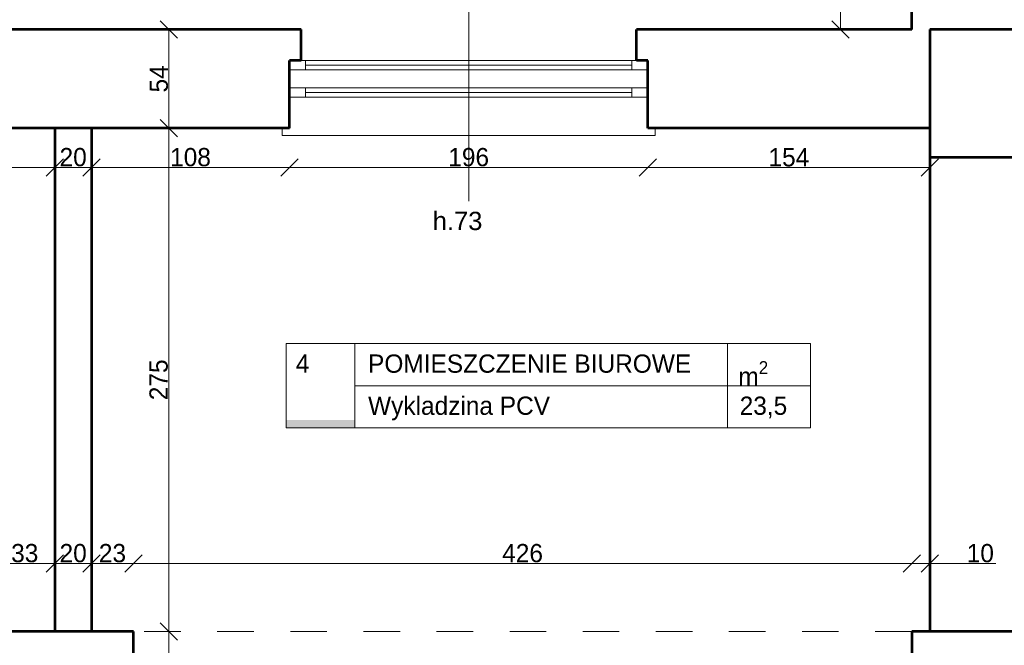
# Model space of a CAD drawing. Header units: inches. Extents: x -21887 to 84279, y -131485 to 67836.
# Tile 44 of 256: x 12188 to 17576, y -17740 to -14315. Entities that reach past the tile are written whole.
import ezdxf

# ---------------------------------------------------------------- set-up
doc = ezdxf.new("R2010")
doc.units = ezdxf.units.IN
doc.header["$MEASUREMENT"] = 0
doc.linetypes.add('Dashed', pattern=[400, 200, -200])
doc.layers.get('0').update_dxf_attribs({"lineweight": 13})
doc.layers.get('Defpoints').update_dxf_attribs({"lineweight": 13})
for name, color, linetype, lineweight in [('AI_MURY', 7, 'Continuous', 53), ('Dimensioning', 7, 'Continuous', 13), ('DRZWI', 7, 'Continuous', 13), ('dzialowki', 7, 'Continuous', 53), ('OPISY TABELKI', 7, 'Continuous', 13), ('PODCIAGI', 7, 'Continuous', 13)]:
    doc.layers.add(name, color=color, linetype=linetype, lineweight=lineweight)
doc.styles.add('GENERATED_STYLE_7', font='txt')
doc.styles.add('GENERATED_STYLE_8', font='txt')
doc.styles.add('GENERATED_STYLE_9', font='txt')
doc.styles.add('Style-Courier New', font='txt')
doc.dimstyles.new('Dimstyle_4', dxfattribs={"dimtxt": 100, "dimasz": 95, "dimexe": 0, "dimexo": 0, "dimgap": 0.09, "dimtad": 1, "dimdec": 0, "dimlfac": 0.1, "dimzin": 0, "dimdsep": 46, "dimlunit": 5, "dimtxsty": 'GENERATED_STYLE_7', "dimblk": 'ARROWHEAD_6', "dimcen": 0.09, "dimclrd": 161, "dimclre": 161, "dimclrt": 7, "dimadec": 0, "dimazin": 0, "dimtfac": 1, "dimtdec": 0, "dimtmove": 0, "dimatfit": 3, "dimfxl": 0, "dimtolj": 1, "dimtzin": 0, "dimarcsym": 0})
doc.dimstyles.new('Dimstyle_5', dxfattribs={"dimtxt": 100, "dimasz": 95, "dimexe": 0.18, "dimexo": 0, "dimgap": 0.09, "dimtad": 1, "dimtih": 1, "dimtoh": 1, "dimdec": 0, "dimlfac": 0.1, "dimzin": 0, "dimdsep": 46, "dimlunit": 5, "dimtxsty": 'GENERATED_STYLE_7', "dimblk": 'ARROWHEAD_6', "dimcen": 0.09, "dimclrd": 161, "dimclre": 161, "dimclrt": 7, "dimadec": 0, "dimazin": 0, "dimtfac": 1, "dimtdec": 0, "dimtmove": 0, "dimatfit": 3, "dimfxl": 0, "dimtolj": 1, "dimtzin": 0, "dimarcsym": 0})

# ---------------------------------------------------------------- blocks, each defined once
blk = doc.blocks.new('ARROWHEAD_6')
at = {"color": 0, "linetype": 'Continuous'}
for p, q in [((0, 0), (-1, 0)), ((-0.5, -0.5), (0.5, 0.5))]:
    blk.add_line(p, q, dxfattribs=at)
blk = doc.blocks.new('*U1027')
at = {"layer": 'Defpoints', "color": 0, "linetype": 'Continuous'}
for p in [(11625, -14822), (12380.5, -15023.5), (12380.5, -15124.7)]:
    blk.add_point(p, dxfattribs=at)
at = {"layer": 'Dimensioning', "color": 161, "linetype": 'Continuous', "lineweight": -2}
for p, q in [((11625, -15124.5), (11625, -15124.9)), ((11720, -15124.7), (12285.5, -15124.7)), ((12380.5, -15124.5), (12380.5, -15124.9))]:
    blk.add_line(p, q, dxfattribs=at)
at = {"layer": 'Dimensioning', "color": 161, "linetype": 'Continuous', "lineweight": -2, "xscale": 95, "yscale": 95, "zscale": 95, "rotation": 180}
blk.add_blockref('ARROWHEAD_6', (11625, -15124.7), dxfattribs=at)
at = {"layer": 'Dimensioning', "color": 161, "linetype": 'Continuous', "lineweight": -2, "xscale": 95, "yscale": 95, "zscale": 95}
blk.add_blockref('ARROWHEAD_6', (12380.5, -15124.7), dxfattribs=at)
at = {"layer": 'Dimensioning', "color": 7, "linetype": 'Continuous', "insert": (12002.7, -15068.4), "char_height": 100, "attachment_point": 5, "style": 'GENERATED_STYLE_7'}
blk.add_mtext('76', dxfattribs=at)
blk = doc.blocks.new('*D1896')
at = {"layer": 'Defpoints'}
for p in [(11625, -14822), (12380.5, -15023.5), (12002.7, -15124.7), (12380.5, -15124.7)]:
    blk.add_point(p, dxfattribs=at)
at = {"layer": 'Dimensioning', "color": 161, "linetype": 'Continuous'}
blk.add_blockref('*U1027', (0, 0), dxfattribs=at)
blk = doc.blocks.new('*U1028')
at = {"layer": 'Defpoints', "color": 0, "linetype": 'Continuous'}
for p in [(12380.5, -15023.5), (12580.5, -15042.7), (12580.5, -15124.7)]:
    blk.add_point(p, dxfattribs=at)
at = {"layer": 'Dimensioning', "color": 161, "linetype": 'Continuous', "lineweight": -2}
for p, q in [((12380.5, -15124.5), (12380.5, -15124.9)), ((12475.5, -15124.7), (12485.5, -15124.7)), ((12580.5, -15124.5), (12580.5, -15124.9))]:
    blk.add_line(p, q, dxfattribs=at)
at = {"layer": 'Dimensioning', "color": 161, "linetype": 'Continuous', "lineweight": -2, "xscale": 95, "yscale": 95, "zscale": 95, "rotation": 180}
blk.add_blockref('ARROWHEAD_6', (12380.5, -15124.7), dxfattribs=at)
at = {"layer": 'Dimensioning', "color": 161, "linetype": 'Continuous', "lineweight": -2, "xscale": 95, "yscale": 95, "zscale": 95}
blk.add_blockref('ARROWHEAD_6', (12580.5, -15124.7), dxfattribs=at)
at = {"layer": 'Dimensioning', "color": 7, "linetype": 'Continuous', "insert": (12480.5, -15068.4), "char_height": 100, "attachment_point": 5, "style": 'GENERATED_STYLE_7'}
blk.add_mtext('20', dxfattribs=at)
blk = doc.blocks.new('*D1897')
at = {"layer": 'Defpoints'}
for p in [(12380.5, -15023.5), (12580.5, -15042.7), (12480.5, -15124.7), (12580.5, -15124.7)]:
    blk.add_point(p, dxfattribs=at)
at = {"layer": 'Dimensioning', "color": 161, "linetype": 'Continuous'}
blk.add_blockref('*U1028', (0, 0), dxfattribs=at)
blk = doc.blocks.new('*U1029')
at = {"layer": 'Defpoints', "color": 0, "linetype": 'Continuous'}
for p in [(13665, -14833.9), (12580.5, -15042.7), (13665, -15124.7)]:
    blk.add_point(p, dxfattribs=at)
at = {"layer": 'Dimensioning', "color": 161, "linetype": 'Continuous', "lineweight": -2}
for p, q in [((12580.5, -15124.5), (12580.5, -15124.9)), ((12675.5, -15124.7), (13570, -15124.7)), ((13665, -15124.5), (13665, -15124.9))]:
    blk.add_line(p, q, dxfattribs=at)
at = {"layer": 'Dimensioning', "color": 161, "linetype": 'Continuous', "lineweight": -2, "xscale": 95, "yscale": 95, "zscale": 95, "rotation": 180}
blk.add_blockref('ARROWHEAD_6', (12580.5, -15124.7), dxfattribs=at)
at = {"layer": 'Dimensioning', "color": 161, "linetype": 'Continuous', "lineweight": -2, "xscale": 95, "yscale": 95, "zscale": 95}
blk.add_blockref('ARROWHEAD_6', (13665, -15124.7), dxfattribs=at)
at = {"layer": 'Dimensioning', "color": 7, "linetype": 'Continuous', "insert": (13122.7, -15068.4), "char_height": 100, "attachment_point": 5, "style": 'GENERATED_STYLE_7'}
blk.add_mtext('108', dxfattribs=at)
blk = doc.blocks.new('*D1898')
at = {"layer": 'Defpoints'}
for p in [(13665, -14833.9), (12580.5, -15042.7), (13122.7, -15124.7), (13665, -15124.7)]:
    blk.add_point(p, dxfattribs=at)
at = {"layer": 'Dimensioning', "color": 161, "linetype": 'Continuous'}
blk.add_blockref('*U1029', (0, 0), dxfattribs=at)
blk = doc.blocks.new('*U1030')
at = {"layer": 'Defpoints', "color": 0, "linetype": 'Continuous'}
for p in [(13665, -14833.9), (15625, -14818.1), (15625, -15124.7)]:
    blk.add_point(p, dxfattribs=at)
at = {"layer": 'Dimensioning', "color": 161, "linetype": 'Continuous', "lineweight": -2}
for p, q in [((13665, -15124.5), (13665, -15124.9)), ((13760, -15124.7), (15530, -15124.7)), ((15625, -15124.5), (15625, -15124.9))]:
    blk.add_line(p, q, dxfattribs=at)
at = {"layer": 'Dimensioning', "color": 161, "linetype": 'Continuous', "lineweight": -2, "xscale": 95, "yscale": 95, "zscale": 95, "rotation": 180}
blk.add_blockref('ARROWHEAD_6', (13665, -15124.7), dxfattribs=at)
at = {"layer": 'Dimensioning', "color": 161, "linetype": 'Continuous', "lineweight": -2, "xscale": 95, "yscale": 95, "zscale": 95}
blk.add_blockref('ARROWHEAD_6', (15625, -15124.7), dxfattribs=at)
at = {"layer": 'Dimensioning', "color": 7, "linetype": 'Continuous', "insert": (14645, -15068.4), "char_height": 100, "attachment_point": 5, "style": 'GENERATED_STYLE_7'}
blk.add_mtext('196', dxfattribs=at)
blk = doc.blocks.new('*D1899')
at = {"layer": 'Defpoints'}
for p in [(13665, -14833.9), (15625, -14818.1), (14645, -15124.7), (15625, -15124.7)]:
    blk.add_point(p, dxfattribs=at)
at = {"layer": 'Dimensioning', "color": 161, "linetype": 'Continuous'}
blk.add_blockref('*U1030', (0, 0), dxfattribs=at)
blk = doc.blocks.new('*U1031')
at = {"layer": 'Defpoints', "color": 0, "linetype": 'Continuous'}
for p in [(15625, -14818.1), (17169.4, -14818.1), (17169.4, -15124.7)]:
    blk.add_point(p, dxfattribs=at)
at = {"layer": 'Dimensioning', "color": 161, "linetype": 'Continuous', "lineweight": -2}
for p, q in [((15625, -15124.5), (15625, -15124.9)), ((15720, -15124.7), (17074.4, -15124.7)), ((17169.4, -15124.5), (17169.4, -15124.9))]:
    blk.add_line(p, q, dxfattribs=at)
at = {"layer": 'Dimensioning', "color": 161, "linetype": 'Continuous', "lineweight": -2, "xscale": 95, "yscale": 95, "zscale": 95, "rotation": 180}
blk.add_blockref('ARROWHEAD_6', (15625, -15124.7), dxfattribs=at)
at = {"layer": 'Dimensioning', "color": 161, "linetype": 'Continuous', "lineweight": -2, "xscale": 95, "yscale": 95, "zscale": 95}
blk.add_blockref('ARROWHEAD_6', (17169.4, -15124.7), dxfattribs=at)
at = {"layer": 'Dimensioning', "color": 7, "linetype": 'Continuous', "insert": (16397.2, -15069), "char_height": 100, "attachment_point": 5, "style": 'GENERATED_STYLE_7'}
blk.add_mtext('154', dxfattribs=at)
blk = doc.blocks.new('*D1900')
at = {"layer": 'Defpoints'}
for p in [(15625, -14818.1), (17169.4, -14818.1), (16397.2, -15124.7), (17169.4, -15124.7)]:
    blk.add_point(p, dxfattribs=at)
at = {"layer": 'Dimensioning', "color": 161, "linetype": 'Continuous'}
blk.add_blockref('*U1031', (0, 0), dxfattribs=at)
blk = doc.blocks.new('*U184')
at = {"layer": 'Defpoints', "color": 0, "linetype": 'Continuous'}
for p in [(-270, -21459.3), (57580.5, -21459.3), (56990.5, -24609.3)]:
    blk.add_point(p, dxfattribs=at)
at = {"layer": 'Dimensioning', "color": 161, "linetype": 'Continuous', "lineweight": -2}
for p, q in [((-269.9, -21459.3), (-270, -21459.3)), ((-270, -24514.3), (-270, -21554.3)), ((-269.9, -24609.3), (-270, -24609.3))]:
    blk.add_line(p, q, dxfattribs=at)
at = {"layer": 'Dimensioning', "color": 161, "linetype": 'Continuous', "lineweight": -2, "xscale": 95, "yscale": 95, "zscale": 95}
for p, rotation in [((-270, -21459.3), 90), ((-270, -24609.3), 270)]:
    blk.add_blockref('ARROWHEAD_6', p, dxfattribs=dict(at, rotation=rotation))
at = {"layer": 'Dimensioning', "color": 7, "linetype": 'Continuous', "insert": (-326.3, -23034.3), "char_height": 100, "attachment_point": 5, "rotation": 90, "style": 'GENERATED_STYLE_7'}
blk.add_mtext('315', dxfattribs=at)
blk = doc.blocks.new('*U1771')
at = {"layer": 'Defpoints'}
for p in [(122.4, -22997.2), (57973, -22997.2), (122.4, -23034.3), (57383, -26147.2)]:
    blk.add_point(p, dxfattribs=at)
at = {"layer": 'Dimensioning', "color": 161, "linetype": 'Continuous'}
blk.add_blockref('*U184', (392.5, -1537.9), dxfattribs=at)
blk = doc.blocks.new('*D1914')
at = {"layer": 'Defpoints'}
for p in [(122.4, 0), (122.4, -22997.2), (57973, -22997.2), (57383, -26147.2)]:
    blk.add_point(p, dxfattribs=at)
at = {"layer": 'Dimensioning', "color": 161, "linetype": 'Continuous'}
blk.add_blockref('*U1771', (0, 0), dxfattribs=at)
blk = doc.blocks.new('*U239')
at = {"layer": 'Defpoints', "color": 0, "linetype": 'Continuous'}
for p in [(16680.3, -12899.3), (16680.3, -12899.3), (16680.3, -14369.3)]:
    blk.add_point(p, dxfattribs=at)
at = {"layer": 'Dimensioning', "color": 161, "linetype": 'Continuous', "lineweight": -2}
blk.add_line((16680.3, -14274.3), (16680.3, -12994.3), dxfattribs=at)
at = {"layer": 'Dimensioning', "color": 161, "linetype": 'Continuous', "lineweight": -2, "xscale": 95, "yscale": 95, "zscale": 95}
for p, rotation in [((16680.3, -12899.3), 90), ((16680.3, -14369.3), 270)]:
    blk.add_blockref('ARROWHEAD_6', p, dxfattribs=dict(at, rotation=rotation))
at = {"layer": 'Dimensioning', "color": 7, "linetype": 'Continuous', "insert": (16625.7, -13634.3), "char_height": 100, "attachment_point": 5, "rotation": 90, "style": 'GENERATED_STYLE_7'}
blk.add_mtext('147', dxfattribs=at)
blk = doc.blocks.new('*D2006')
at = {"layer": 'Defpoints'}
for p in [(16680.3, -12899.3), (16680.3, -12899.3), (16680.3, -13634.3), (16680.3, -14369.3)]:
    blk.add_point(p, dxfattribs=at)
at = {"layer": 'Dimensioning', "color": 161, "linetype": 'Continuous'}
blk.add_blockref('*U239', (0, 0), dxfattribs=at)
blk = doc.blocks.new('*U376')
at = {"layer": 'Defpoints', "color": 0, "linetype": 'Continuous'}
for p in [(-3768.9, -23758.2), (61880.5, -23758.2), (62095.5, -27324.3)]:
    blk.add_point(p, dxfattribs=at)
at = {"layer": 'Dimensioning', "color": 161, "linetype": 'Continuous', "lineweight": -2}
for p, q in [((-3768.7, -23758.2), (-3768.9, -23758.2)), ((-3768.9, -27229.3), (-3768.9, -23853.2)), ((-3768.7, -27324.3), (-3768.9, -27324.3))]:
    blk.add_line(p, q, dxfattribs=at)
at = {"layer": 'Dimensioning', "color": 161, "linetype": 'Continuous', "lineweight": -2, "xscale": 95, "yscale": 95, "zscale": 95}
for p, rotation in [((-3768.9, -23758.2), 90), ((-3768.9, -27324.3), 270)]:
    blk.add_blockref('ARROWHEAD_6', p, dxfattribs=dict(at, rotation=rotation))
at = {"layer": 'Dimensioning', "color": 7, "linetype": 'Continuous', "insert": (-3825.2, -25541.2), "char_height": 100, "attachment_point": 5, "rotation": 90, "style": 'GENERATED_STYLE_7'}
blk.add_mtext('357', dxfattribs=at)
blk = doc.blocks.new('*U1772')
at = {"layer": 'Defpoints'}
for p in [(-2777.6, -24404.3), (62871.9, -24404.3), (-2777.6, -25541.2), (63086.9, -27970.5)]:
    blk.add_point(p, dxfattribs=at)
at = {"layer": 'Dimensioning', "color": 161, "linetype": 'Continuous'}
blk.add_blockref('*U376', (991.3, -646.2), dxfattribs=at)
blk = doc.blocks.new('*D2396')
at = {"layer": 'Defpoints'}
for p in [(-2777.6, 0), (-2777.6, -24404.3), (62871.9, -24404.3), (63086.9, -27970.5)]:
    blk.add_point(p, dxfattribs=at)
at = {"layer": 'Dimensioning', "color": 161, "linetype": 'Continuous'}
blk.add_blockref('*U1772', (0, 0), dxfattribs=at)
blk = doc.blocks.new('*U377')
at = {"layer": 'Defpoints', "color": 0, "linetype": 'Continuous'}
for p in [(-3768.9, -21459.3), (61832.4, -21459.3), (61880.5, -23758.2)]:
    blk.add_point(p, dxfattribs=at)
at = {"layer": 'Dimensioning', "color": 161, "linetype": 'Continuous', "lineweight": -2}
for p, q in [((-3768.7, -21459.3), (-3768.9, -21459.3)), ((-3768.9, -23663.2), (-3768.9, -21554.3)), ((-3768.7, -23758.2), (-3768.9, -23758.2))]:
    blk.add_line(p, q, dxfattribs=at)
at = {"layer": 'Dimensioning', "color": 161, "linetype": 'Continuous', "lineweight": -2, "xscale": 95, "yscale": 95, "zscale": 95}
for p, rotation in [((-3768.9, -21459.3), 90), ((-3768.9, -23758.2), 270)]:
    blk.add_blockref('ARROWHEAD_6', p, dxfattribs=dict(at, rotation=rotation))
at = {"layer": 'Dimensioning', "color": 7, "linetype": 'Continuous', "insert": (-3825.2, -22608.7), "char_height": 100, "attachment_point": 5, "rotation": 90, "style": 'GENERATED_STYLE_7'}
blk.add_mtext('230', dxfattribs=at)
blk = doc.blocks.new('*U1773')
at = {"layer": 'Defpoints'}
for p in [(-3488.6, -22004), (62112.7, -22004), (-3488.6, -22608.7), (62160.9, -24302.8)]:
    blk.add_point(p, dxfattribs=at)
at = {"layer": 'Dimensioning', "color": 161, "linetype": 'Continuous'}
blk.add_blockref('*U377', (280.3, -544.7), dxfattribs=at)
blk = doc.blocks.new('*D2397')
at = {"layer": 'Defpoints'}
for p in [(-3488.6, 0), (-3488.6, -22004), (62112.7, -22004), (62160.9, -24302.8)]:
    blk.add_point(p, dxfattribs=at)
at = {"layer": 'Dimensioning', "color": 161, "linetype": 'Continuous'}
blk.add_blockref('*U1773', (0, 0), dxfattribs=at)
blk = doc.blocks.new('*U394')
at = {"layer": 'Defpoints', "color": 0, "linetype": 'Continuous'}
for p in [(12580.5, -17664.3), (13004.7, -17664.3), (12580.5, -18364.3)]:
    blk.add_point(p, dxfattribs=at)
at = {"layer": 'Dimensioning', "color": 161, "linetype": 'Continuous', "lineweight": -2}
for p, q in [((13004.6, -17664.3), (13004.7, -17664.3)), ((13004.7, -18269.3), (13004.7, -17759.3)), ((13004.6, -18364.3), (13004.7, -18364.3))]:
    blk.add_line(p, q, dxfattribs=at)
at = {"layer": 'Dimensioning', "color": 161, "linetype": 'Continuous', "lineweight": -2, "xscale": 95, "yscale": 95, "zscale": 95}
for p, rotation in [((13004.7, -17664.3), 90), ((13004.7, -18364.3), 270)]:
    blk.add_blockref('ARROWHEAD_6', p, dxfattribs=dict(at, rotation=rotation))
at = {"layer": 'Dimensioning', "color": 7, "linetype": 'Continuous', "insert": (12948.5, -18014.3), "char_height": 100, "attachment_point": 5, "rotation": 90, "style": 'GENERATED_STYLE_7'}
blk.add_mtext('70', dxfattribs=at)
blk = doc.blocks.new('*D2474')
at = {"layer": 'Defpoints'}
for p in [(12580.5, -17664.3), (13004.7, -17664.3), (13004.7, -18014.3), (12580.5, -18364.3)]:
    blk.add_point(p, dxfattribs=at)
at = {"layer": 'Dimensioning', "color": 161, "linetype": 'Continuous'}
blk.add_blockref('*U394', (0, 0), dxfattribs=at)
blk = doc.blocks.new('*U395')
at = {"layer": 'Defpoints', "color": 0, "linetype": 'Continuous'}
for p in [(12580.5, -14909.3), (13004.7, -14909.3), (12580.5, -17664.3)]:
    blk.add_point(p, dxfattribs=at)
at = {"layer": 'Dimensioning', "color": 161, "linetype": 'Continuous', "lineweight": -2}
for p, q in [((13004.6, -14909.3), (13004.7, -14909.3)), ((13004.7, -17569.3), (13004.7, -15004.3)), ((13004.6, -17664.3), (13004.7, -17664.3))]:
    blk.add_line(p, q, dxfattribs=at)
at = {"layer": 'Dimensioning', "color": 161, "linetype": 'Continuous', "lineweight": -2, "xscale": 95, "yscale": 95, "zscale": 95}
for p, rotation in [((13004.7, -14909.3), 90), ((13004.7, -17664.3), 270)]:
    blk.add_blockref('ARROWHEAD_6', p, dxfattribs=dict(at, rotation=rotation))
at = {"layer": 'Dimensioning', "color": 7, "linetype": 'Continuous', "insert": (12948.5, -16286.8), "char_height": 100, "attachment_point": 5, "rotation": 90, "style": 'GENERATED_STYLE_7'}
blk.add_mtext('275', dxfattribs=at)
blk = doc.blocks.new('*D2475')
at = {"layer": 'Defpoints'}
for p in [(12580.5, -14909.3), (13004.7, -14909.3), (13004.7, -16286.8), (12580.5, -17664.3)]:
    blk.add_point(p, dxfattribs=at)
at = {"layer": 'Dimensioning', "color": 161, "linetype": 'Continuous'}
blk.add_blockref('*U395', (0, 0), dxfattribs=at)
blk = doc.blocks.new('*U396')
at = {"layer": 'Defpoints', "color": 0, "linetype": 'Continuous'}
for p in [(12645, -14369.3), (13004.7, -14369.3), (12580.5, -14909.3)]:
    blk.add_point(p, dxfattribs=at)
at = {"layer": 'Dimensioning', "color": 161, "linetype": 'Continuous', "lineweight": -2}
for p, q in [((13004.6, -14369.3), (13004.7, -14369.3)), ((13004.7, -14814.3), (13004.7, -14464.3)), ((13004.6, -14909.3), (13004.7, -14909.3))]:
    blk.add_line(p, q, dxfattribs=at)
at = {"layer": 'Dimensioning', "color": 161, "linetype": 'Continuous', "lineweight": -2, "xscale": 95, "yscale": 95, "zscale": 95}
for p, rotation in [((13004.7, -14369.3), 90), ((13004.7, -14909.3), 270)]:
    blk.add_blockref('ARROWHEAD_6', p, dxfattribs=dict(at, rotation=rotation))
at = {"layer": 'Dimensioning', "color": 7, "linetype": 'Continuous', "insert": (12949.7, -14639.3), "char_height": 100, "attachment_point": 5, "rotation": 90, "style": 'GENERATED_STYLE_7'}
blk.add_mtext('54', dxfattribs=at)
blk = doc.blocks.new('*D2476')
at = {"layer": 'Defpoints'}
for p in [(12645, -14369.3), (13004.7, -14369.3), (13004.7, -14639.3), (12580.5, -14909.3)]:
    blk.add_point(p, dxfattribs=at)
at = {"layer": 'Dimensioning', "color": 161, "linetype": 'Continuous'}
blk.add_blockref('*U396', (0, 0), dxfattribs=at)
blk = doc.blocks.new('*U408')
at = {"layer": 'Defpoints', "color": 0, "linetype": 'Continuous'}
for p in [(4587.2, -12484.3), (53040.5, -12484.3), (53240.5, -14369.3)]:
    blk.add_point(p, dxfattribs=at)
at = {"layer": 'Dimensioning', "color": 161, "linetype": 'Continuous', "lineweight": -2}
for p, q in [((4587.4, -12484.3), (4587.2, -12484.3)), ((4587.2, -14274.3), (4587.2, -12579.3)), ((4587.4, -14369.3), (4587.2, -14369.3))]:
    blk.add_line(p, q, dxfattribs=at)
at = {"layer": 'Dimensioning', "color": 161, "linetype": 'Continuous', "lineweight": -2, "xscale": 95, "yscale": 95, "zscale": 95}
for p, rotation in [((4587.2, -12484.3), 90), ((4587.2, -14369.3), 270)]:
    blk.add_blockref('ARROWHEAD_6', p, dxfattribs=dict(at, rotation=rotation))
at = {"layer": 'Dimensioning', "color": 7, "linetype": 'Continuous', "insert": (4530.9, -13426.8), "char_height": 100, "attachment_point": 5, "rotation": 90, "style": 'GENERATED_STYLE_7'}
blk.add_mtext('189', dxfattribs=at)
blk = doc.blocks.new('*D2506')
at = {"layer": 'Defpoints'}
for p in [(4587.2, -12484.3), (53040.5, -12484.3), (4587.2, -13426.8), (53240.5, -14369.3)]:
    blk.add_point(p, dxfattribs=at)
at = {"layer": 'Dimensioning', "color": 161, "linetype": 'Continuous'}
blk.add_blockref('*U408', (0, 0), dxfattribs=at)
blk = doc.blocks.new('*U1393')
at = {"layer": 'Defpoints', "color": 0, "linetype": 'Continuous'}
for p in [(12380.5, -17292.4), (12380.5, -17503.6), (12050.5, -17664.3)]:
    blk.add_point(p, dxfattribs=at)
at = {"layer": 'Dimensioning', "color": 161, "linetype": 'Continuous', "lineweight": -2}
for p, q in [((12050.5, -17292.6), (12050.5, -17292.3)), ((12145.5, -17292.4), (12285.5, -17292.4)), ((12380.5, -17292.6), (12380.5, -17292.3))]:
    blk.add_line(p, q, dxfattribs=at)
at = {"layer": 'Dimensioning', "color": 161, "linetype": 'Continuous', "lineweight": -2, "xscale": 95, "yscale": 95, "zscale": 95, "rotation": 180}
blk.add_blockref('ARROWHEAD_6', (12050.5, -17292.4), dxfattribs=at)
at = {"layer": 'Dimensioning', "color": 161, "linetype": 'Continuous', "lineweight": -2, "xscale": 95, "yscale": 95, "zscale": 95}
blk.add_blockref('ARROWHEAD_6', (12380.5, -17292.4), dxfattribs=at)
at = {"layer": 'Dimensioning', "color": 7, "linetype": 'Continuous', "insert": (12215.5, -17236.1), "char_height": 100, "attachment_point": 5, "style": 'GENERATED_STYLE_7'}
blk.add_mtext('33', dxfattribs=at)
blk = doc.blocks.new('*D2601')
at = {"layer": 'Defpoints'}
for p in [(12215.5, -17292.4), (12380.5, -17292.4), (12380.5, -17503.6), (12050.5, -17664.3)]:
    blk.add_point(p, dxfattribs=at)
at = {"layer": 'Dimensioning', "color": 161, "linetype": 'Continuous'}
blk.add_blockref('*U1393', (0, 0), dxfattribs=at)
blk = doc.blocks.new('*U1394')
at = {"layer": 'Defpoints', "color": 0, "linetype": 'Continuous'}
for p in [(12580.5, -17292.4), (12380.5, -17503.6), (12580.5, -17458.7)]:
    blk.add_point(p, dxfattribs=at)
at = {"layer": 'Dimensioning', "color": 161, "linetype": 'Continuous', "lineweight": -2}
for p, q in [((12380.5, -17292.6), (12380.5, -17292.3)), ((12475.5, -17292.4), (12485.5, -17292.4)), ((12580.5, -17292.6), (12580.5, -17292.3))]:
    blk.add_line(p, q, dxfattribs=at)
at = {"layer": 'Dimensioning', "color": 161, "linetype": 'Continuous', "lineweight": -2, "xscale": 95, "yscale": 95, "zscale": 95, "rotation": 180}
blk.add_blockref('ARROWHEAD_6', (12380.5, -17292.4), dxfattribs=at)
at = {"layer": 'Dimensioning', "color": 161, "linetype": 'Continuous', "lineweight": -2, "xscale": 95, "yscale": 95, "zscale": 95}
blk.add_blockref('ARROWHEAD_6', (12580.5, -17292.4), dxfattribs=at)
at = {"layer": 'Dimensioning', "color": 7, "linetype": 'Continuous', "insert": (12480.5, -17236.1), "char_height": 100, "attachment_point": 5, "style": 'GENERATED_STYLE_7'}
blk.add_mtext('20', dxfattribs=at)
blk = doc.blocks.new('*D2602')
at = {"layer": 'Defpoints'}
for p in [(12480.5, -17292.4), (12580.5, -17292.4), (12380.5, -17503.6), (12580.5, -17458.7)]:
    blk.add_point(p, dxfattribs=at)
at = {"layer": 'Dimensioning', "color": 161, "linetype": 'Continuous'}
blk.add_blockref('*U1394', (0, 0), dxfattribs=at)
blk = doc.blocks.new('*U1395')
at = {"layer": 'Defpoints', "color": 0, "linetype": 'Continuous'}
for p in [(12810.5, -17292.4), (12580.5, -17458.7), (12810.5, -17664.3)]:
    blk.add_point(p, dxfattribs=at)
at = {"layer": 'Dimensioning', "color": 161, "linetype": 'Continuous', "lineweight": -2}
for p, q in [((12580.5, -17292.6), (12580.5, -17292.3)), ((12675.5, -17292.4), (12715.5, -17292.4)), ((12810.5, -17292.6), (12810.5, -17292.3))]:
    blk.add_line(p, q, dxfattribs=at)
at = {"layer": 'Dimensioning', "color": 161, "linetype": 'Continuous', "lineweight": -2, "xscale": 95, "yscale": 95, "zscale": 95, "rotation": 180}
blk.add_blockref('ARROWHEAD_6', (12580.5, -17292.4), dxfattribs=at)
at = {"layer": 'Dimensioning', "color": 161, "linetype": 'Continuous', "lineweight": -2, "xscale": 95, "yscale": 95, "zscale": 95}
blk.add_blockref('ARROWHEAD_6', (12810.5, -17292.4), dxfattribs=at)
at = {"layer": 'Dimensioning', "color": 7, "linetype": 'Continuous', "insert": (12695.5, -17236.1), "char_height": 100, "attachment_point": 5, "style": 'GENERATED_STYLE_7'}
blk.add_mtext('23', dxfattribs=at)
blk = doc.blocks.new('*D2603')
at = {"layer": 'Defpoints'}
for p in [(12695.5, -17292.4), (12810.5, -17292.4), (12580.5, -17458.7), (12810.5, -17664.3)]:
    blk.add_point(p, dxfattribs=at)
at = {"layer": 'Dimensioning', "color": 161, "linetype": 'Continuous'}
blk.add_blockref('*U1395', (0, 0), dxfattribs=at)
blk = doc.blocks.new('*U1396')
at = {"layer": 'Defpoints', "color": 0, "linetype": 'Continuous'}
for p in [(17069.4, -17292.4), (12810.5, -17664.3), (17069.4, -17664.3)]:
    blk.add_point(p, dxfattribs=at)
at = {"layer": 'Dimensioning', "color": 161, "linetype": 'Continuous', "lineweight": -2}
for p, q in [((12810.5, -17292.6), (12810.5, -17292.3)), ((12905.5, -17292.4), (16974.4, -17292.4)), ((17069.4, -17292.6), (17069.4, -17292.3))]:
    blk.add_line(p, q, dxfattribs=at)
at = {"layer": 'Dimensioning', "color": 161, "linetype": 'Continuous', "lineweight": -2, "xscale": 95, "yscale": 95, "zscale": 95, "rotation": 180}
blk.add_blockref('ARROWHEAD_6', (12810.5, -17292.4), dxfattribs=at)
at = {"layer": 'Dimensioning', "color": 161, "linetype": 'Continuous', "lineweight": -2, "xscale": 95, "yscale": 95, "zscale": 95}
blk.add_blockref('ARROWHEAD_6', (17069.4, -17292.4), dxfattribs=at)
at = {"layer": 'Dimensioning', "color": 7, "linetype": 'Continuous', "insert": (14940, -17236.1), "char_height": 100, "attachment_point": 5, "style": 'GENERATED_STYLE_7'}
blk.add_mtext('426', dxfattribs=at)
blk = doc.blocks.new('*D2604')
at = {"layer": 'Defpoints'}
for p in [(14940, -17292.4), (17069.4, -17292.4), (12810.5, -17664.3), (17069.4, -17664.3)]:
    blk.add_point(p, dxfattribs=at)
at = {"layer": 'Dimensioning', "color": 161, "linetype": 'Continuous'}
blk.add_blockref('*U1396', (0, 0), dxfattribs=at)
blk = doc.blocks.new('*U1397')
at = {"layer": 'Defpoints', "color": 0, "linetype": 'Continuous'}
for p in [(17169.4, -17292.4), (17169.4, -17365.1), (17069.4, -17664.3)]:
    blk.add_point(p, dxfattribs=at)
at = {"layer": 'Dimensioning', "color": 161, "linetype": 'Continuous', "lineweight": -2}
for p, q in [((16974.4, -17292.4), (16879.4, -17292.4)), ((17069.4, -17292.6), (17069.4, -17292.3)), ((17069.4, -17292.4), (17169.4, -17292.4)), ((17169.4, -17292.6), (17169.4, -17292.3)), ((17264.4, -17292.4), (17530.6, -17292.4))]:
    blk.add_line(p, q, dxfattribs=at)
at = {"layer": 'Dimensioning', "color": 161, "linetype": 'Continuous', "lineweight": -2, "xscale": 95, "yscale": 95, "zscale": 95}
blk.add_blockref('ARROWHEAD_6', (17069.4, -17292.4), dxfattribs=at)
at = {"layer": 'Dimensioning', "color": 161, "linetype": 'Continuous', "lineweight": -2, "xscale": 95, "yscale": 95, "zscale": 95, "rotation": 180}
blk.add_blockref('ARROWHEAD_6', (17169.4, -17292.4), dxfattribs=at)
at = {"layer": 'Dimensioning', "color": 7, "linetype": 'Continuous', "insert": (17445, -17236.1), "char_height": 100, "attachment_point": 5, "style": 'GENERATED_STYLE_7'}
blk.add_mtext('10', dxfattribs=at)
blk = doc.blocks.new('*D2605')
at = {"layer": 'Defpoints'}
for p in [(17169.4, -17292.4), (17445, -17292.4), (17169.4, -17365.1), (17069.4, -17664.3)]:
    blk.add_point(p, dxfattribs=at)
at = {"layer": 'Dimensioning', "color": 161, "linetype": 'Continuous'}
blk.add_blockref('*U1397', (0, 0), dxfattribs=at)
blk = doc.blocks.new('*U1503')
at = {"layer": 'Defpoints', "color": 0, "linetype": 'Continuous'}
for p in [(17669.4, -13680.8), (17789.4, -14002.6), (17789.4, -14349.3)]:
    blk.add_point(p, dxfattribs=at)
at = {"layer": 'Dimensioning', "color": 161, "linetype": 'Continuous', "lineweight": -2}
for p, q in [((17574.4, -14002.6), (17479.4, -14002.6)), ((17669.4, -14002.4), (17669.4, -14002.8)), ((17669.4, -14002.6), (17789.4, -14002.6)), ((17789.4, -14002.8), (17789.4, -14002.4)), ((17884.4, -14002.6), (18149.2, -14002.6))]:
    blk.add_line(p, q, dxfattribs=at)
at = {"layer": 'Dimensioning', "color": 161, "linetype": 'Continuous', "lineweight": -2, "xscale": 95, "yscale": 95, "zscale": 95}
blk.add_blockref('ARROWHEAD_6', (17669.4, -14002.6), dxfattribs=at)
at = {"layer": 'Dimensioning', "color": 161, "linetype": 'Continuous', "lineweight": -2, "xscale": 95, "yscale": 95, "zscale": 95, "rotation": 180}
blk.add_blockref('ARROWHEAD_6', (17789.4, -14002.6), dxfattribs=at)
at = {"layer": 'Dimensioning', "color": 7, "linetype": 'Continuous', "insert": (18064.3, -13947.6), "char_height": 100, "attachment_point": 5, "style": 'GENERATED_STYLE_7'}
blk.add_mtext('12', dxfattribs=at)
blk = doc.blocks.new('*D3138')
at = {"layer": 'Defpoints'}
for p in [(17669.4, -13680.8), (17789.4, -14002.6), (18064.3, -14002.6), (17789.4, -14349.3)]:
    blk.add_point(p, dxfattribs=at)
at = {"layer": 'Dimensioning', "color": 161, "linetype": 'Continuous'}
blk.add_blockref('*U1503', (0, 0), dxfattribs=at)

msp = doc.modelspace()

# ---------------------------------------------------------------- hatches: boundary and pattern name
at = {"layer": 'OPISY TABELKI', "extrusion": (0, 0, -1)}
msp.add_hatch(color=7, dxfattribs=at).paths.add_polyline_path([(-14022.6, -16549.4), (-14022.6, -16507.2), (-13646.1, -16507.2), (-13646.1, -16549.4)], flags=16)

# ---------------------------------------------------------------- linework, layer by layer
at = {"layer": 'AI_MURY', "color": 7, "linetype": 'Continuous'}
for p, q in [((17069.4, -14369.3), (17069.4, -13306.8)), ((13727.5, -14369.3), (11562.5, -14369.3)), ((13727.5, -14539.3), (13727.5, -14369.3)), ((15562.5, -14539.3), (15562.5, -14369.3)), ((17069.4, -14369.3), (15562.5, -14369.3)), ((17769.4, -14369.3), (17169.4, -14369.3)), ((17169.4, -14369.3), (17169.4, -17664.3)), ((13727.5, -14539.3), (13665, -14539.3)), ((13665, -14909.3), (13665, -14539.3)), ((15625, -14539.3), (15562.5, -14539.3)), ((15625, -14909.3), (15625, -14539.3)), ((13665, -14909.3), (11625, -14909.3)), ((17169.4, -14909.3), (15625, -14909.3)), ((17169.4, -14909.3), (15625, -14909.3)), ((17769.4, -15069.3), (17169.4, -15069.3)), ((12810.5, -17664.3), (12110.5, -17664.3)), ((12810.5, -18364.3), (12810.5, -17664.3)), ((17069.4, -17664.3), (17069.4, -18364.3)), ((17769.4, -17664.3), (17069.4, -17664.3))]:
    msp.add_line(p, q, dxfattribs=at)
at = {"layer": 'DRZWI', "color": 220, "linetype": 'Continuous'}
for p, q in [((14645, -13458.9), (14645, -15309.7)), ((13752.5, -14539.3), (13727.5, -14539.3)), ((15537.5, -14539.3), (13752.5, -14539.3)), ((13752.5, -14589.3), (13752.5, -14539.3)), ((15537.5, -14589.3), (15537.5, -14539.3)), ((15537.5, -14539.3), (15562.5, -14539.3)), ((13752.5, -14589.3), (13665, -14589.3)), ((15537.5, -14564.3), (13752.5, -14564.3)), ((15537.5, -14589.3), (13752.5, -14589.3)), ((15537.5, -14589.3), (15625, -14589.3)), ((13752.5, -14689.3), (13665, -14689.3)), ((13752.5, -14739.3), (13752.5, -14689.3)), ((15537.5, -14689.3), (13752.5, -14689.3)), ((15537.5, -14689.3), (15625, -14689.3)), ((15537.5, -14739.3), (15537.5, -14689.3)), ((13752.5, -14739.3), (13665, -14739.3)), ((15537.5, -14714.3), (13752.5, -14714.3)), ((15537.5, -14739.3), (13752.5, -14739.3)), ((15537.5, -14739.3), (15625, -14739.3))]:
    msp.add_line(p, q, dxfattribs=at)
at = {"layer": 'DRZWI', "color": 251, "linetype": 'Continuous'}
for p, q in [((13625, -14909.3), (13625, -14949.3)), ((15665, -14909.3), (15665, -14949.3)), ((15665, -14949.3), (13625, -14949.3))]:
    msp.add_line(p, q, dxfattribs=at)
at = {"layer": 'dzialowki', "color": 12, "linetype": 'Continuous'}
for p, q in [((12380.5, -14909.3), (12380.5, -17664.3)), ((12580.5, -14909.3), (12580.5, -17664.3))]:
    msp.add_line(p, q, dxfattribs=at)
at = {"layer": 'OPISY TABELKI', "color": 7, "linetype": 'Continuous'}
for p, q in [((13646.1, -16088.6), (13646.1, -16549.4)), ((13646.1, -16088.6), (16515.9, -16088.6)), ((14022.6, -16088.6), (14022.6, -16549.4)), ((16061.9, -16088.6), (16061.9, -16549.4)), ((16515.9, -16088.6), (16515.9, -16549.4)), ((14022.6, -16319), (16515.9, -16319)), ((13646.1, -16549.4), (16515.9, -16549.4))]:
    msp.add_line(p, q, dxfattribs=at)
at = {"layer": 'PODCIAGI', "color": 49, "linetype": 'Dashed'}
msp.add_line((17069.4, -17664.3), (12810.5, -17664.3), dxfattribs=at)

# ---------------------------------------------------------------- texts
at = {"layer": 'DRZWI', "color": 220, "insert": (14448.2, -15367), "char_height": 100, "width": 460.863, "attachment_point": 1, "style": 'GENERATED_STYLE_7'}
msp.add_mtext('\\fArial|b0|i0|c238|p39;h.73', dxfattribs=at)
at = {"layer": 'OPISY TABELKI', "color": 7, "char_height": 100, "attachment_point": 1}
for s, insert, width, style in [('4', (13698.8, -16148.1), 323.775, 'GENERATED_STYLE_8'), ('POMIESZCZENIE BIUROWE           ', (14094.4, -16148.1), 2409.415, 'GENERATED_STYLE_9'), ('\\A1;m\\H70.000000;\\S2^  ;', (16120.7, -16184.7), 323.775, 'GENERATED_STYLE_9'), ('Wykladzina PCV          ', (14094.4, -16378.5), 2409.415, 'GENERATED_STYLE_9'), (' 23,5            ', (16090.9, -16378.5), 424.969, 'GENERATED_STYLE_9')]:
    msp.add_mtext(s, dxfattribs=dict(at, insert=insert, width=width, style=style))

# ---------------------------------------------------------------- dimensions: what is measured, and where the dimension line sits
at = {"layer": 'Dimensioning', "color": 161, "linetype": 'Continuous'}
for base, p1, p2, picture, middle in [((-3488.6, -22004), (62160.9, -24302.8), (62112.7, -22004), '*D2397', (-3488.6, 0)), ((-2777.6, -24404.3), (63086.9, -27970.5), (62871.9, -24404.3), '*D2396', (-2777.6, 0)), ((122.4, -22997.2), (57383, -26147.2), (57973, -22997.2), '*D1914', (122.4, 0)), ((4587.2322323, -12484.2868952), (53240.5180538, -14369.2868952), (53040.5180538, -12484.2868952), '*D2506', (4587.2322323, -13426.7868952)), ((16680.3, -12899.3), (16680.3, -14369.3), (16680.3, -12899.3), '*D2006', (16680.3, -13634.3)), ((13004.7, -14369.3), (12580.5, -14909.3), (12645, -14369.3), '*D2476', (13004.7, -14639.3)), ((13004.7441102, -14909.2868952), (12580.5180538, -17664.2868952), (12580.5180538, -14909.2868952), '*D2475', (13004.7441102, -16286.7868952)), ((13004.7, -17664.3), (12580.5, -18364.3), (12580.5, -17664.3), '*D2474', (13004.7, -18014.3))]:
    dim = msp.add_linear_dim(base=base, p1=p1, p2=p2, angle=90, dimstyle='Dimstyle_4', override={"dimtxsty": 'Style-Courier New', "dimclrd": 0, "dimclre": 161, "dimlwe": 0}, dxfattribs=at)
    dim.commit()
    dim.dimension.update_dxf_attribs({"geometry": picture, "text_midpoint": middle, "dimtype": 128})
for base, p1, p2, picture, middle in [((17789.4, -14002.6), (17669.4, -13680.8), (17789.4, -14349.3), '*D3138', (18064.3, -14002.6)), ((12380.5, -15124.7), (11625, -14822), (12380.5, -15023.5), '*D1896', (12002.7, -15124.7)), ((13665, -15124.7), (12580.5, -15042.7), (13665, -14833.9), '*D1898', (13122.7, -15124.7)), ((15625, -15124.7), (13665, -14833.9), (15625, -14818.1), '*D1899', (14645, -15124.7)), ((17169.4, -15124.7), (15625, -14818.1), (17169.4, -14818.1), '*D1900', (16397.2, -15124.7)), ((12580.5, -15124.7), (12380.5, -15023.5), (12580.5, -15042.7), '*D1897', (12480.5, -15124.7)), ((12380.5, -17292.4), (12050.5, -17664.3), (12380.5, -17503.6), '*D2601', (12215.5, -17292.4)), ((12580.5, -17292.4), (12380.5, -17503.6), (12580.5, -17458.7), '*D2602', (12480.5, -17292.4)), ((12810.5, -17292.4), (12580.5, -17458.7), (12810.5, -17664.3), '*D2603', (12695.5, -17292.4)), ((17069.4, -17292.4), (12810.5, -17664.3), (17069.4, -17664.3), '*D2604', (14940, -17292.4)), ((17169.4, -17292.4), (17069.4, -17664.3), (17169.4, -17365.1), '*D2605', (17445, -17292.4))]:
    dim = msp.add_linear_dim(base=base, p1=p1, p2=p2, dimstyle='Dimstyle_5', override={"dimtxsty": 'Style-Courier New', "dimclrd": 0, "dimclre": 161, "dimlwe": 0}, dxfattribs=at)
    dim.commit()
    dim.dimension.update_dxf_attribs({"geometry": picture, "text_midpoint": middle, "dimtype": 128})

doc.saveas('drawing.dxf')
